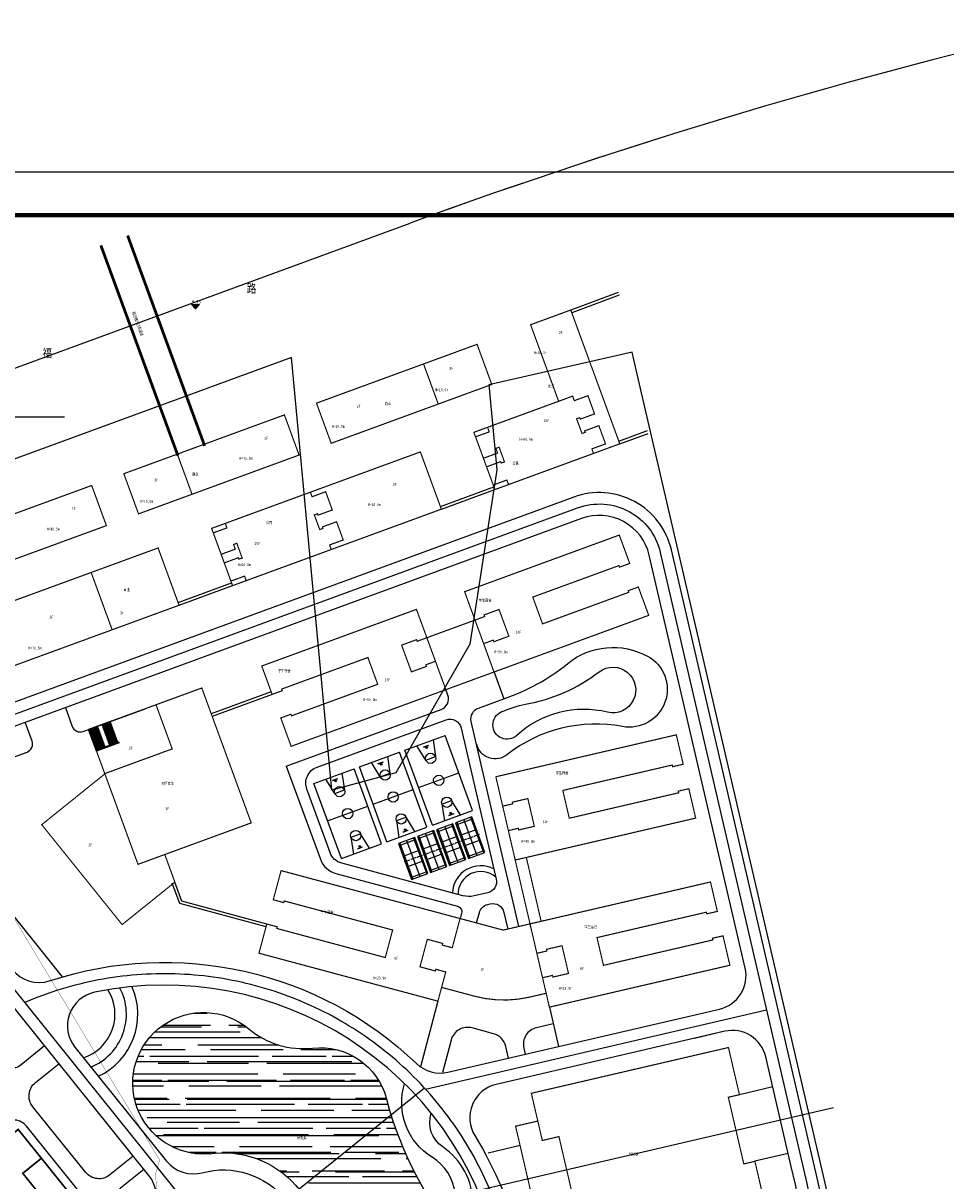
# Model space of a CAD drawing. Extents: x 38389316 to 38392219, y 2477539 to 2480586.
# Tile 42 of 43: x 38390180 to 38390503, y 2480126 to 2480533. Entities that reach past the tile are written whole.
import ezdxf
from ezdxf.enums import TextEntityAlignment as Align

# ---------------------------------------------------------------- set-up
doc = ezdxf.new("R2010")
doc.units = 0
doc.header["$LTSCALE"] = 1000
doc.header["$MEASUREMENT"] = 0
for name, pattern in [('CENTER2', [1.125, 0.75, -0.125, 0.125, -0.125]), ('DASH', [0.35, 0.25, -0.1]), ('DOTE', [2.42, 2, -0.2, 0.02, -0.2]), ('PHANTOM2', [1.25, 0.625, -0.125, 0.125, -0.125, 0.125, -0.125]), ('X2', [10, 8, -2])]:
    doc.linetypes.add(name, pattern=pattern)
doc.layers.get('0').update_dxf_attribs({"linetype": 'CONTINUOUS'})
for name, color, linetype in [('0-lunkuo', 8, 'CONTINUOUS'), ('00-道路', 130, 'CONTINUOUS'), ('DIM_ELEV', 8, 'CONTINUOUS'), ('DIM_SYMB', 3, 'CONTINUOUS'), ('DL_道路标注', 7, 'CONTINUOUS'), ('PUB_TITLE', 4, 'CONTINUOUS'), ('u-road', 4, 'CONTINUOUS'), ('YD_地块界线', 7, 'CONTINUOUS'), ('体育设施', 7, 'CONTINUOUS'), ('建筑轮廓', 2, 'CONTINUOUS'), ('文字', 7, 'CONTINUOUS'), ('用地界线', 8, 'CONTINUOUS'), ('路中线', 7, 'CENTER2'), ('远期建筑', 141, 'CONTINUOUS'), ('道路', 33, 'CONTINUOUS')]:
    doc.layers.add(name, color=color, linetype=linetype)
doc.styles.add('-宋体', font='txt', dxfattribs={"width": 0.8})
doc.styles.get("Standard").update_dxf_attribs({"font": 'GBENOR', "bigfont": 'GBCBIG'})
doc.styles.add('中等线体', font='txt', dxfattribs={"width": 0.8})
doc.styles.add('宋体', font='txt', dxfattribs={"width": 0.8, "height": 8})

# ---------------------------------------------------------------- blocks, each defined once
blk = doc.blocks.new('hyvahavb')
at = {"layer": 'DIM_ELEV'}
blk.add_hatch(color=8, dxfattribs=at).paths.add_polyline_path([(-173.2, -4360.8), (-182.2, -4351.8), (-164.2, -4351.8)])
at = {"layer": 'DIM_ELEV', "color": 8}
for p, q in [((-173.2, -4360.8), (-182.2, -4351.8)), ((-182.2, -4351.8), (-164.2, -4351.8)), ((-173.2, -4360.8), (-164.2, -4351.8))]:
    blk.add_line(p, q, dxfattribs=at)
blk = doc.blocks.new('_J1DYT')
at = {"layer": '0-lunkuo'}
for p, q in [((0, 0), (0, 1500)), ((2800, 1500), (0, 1500)), ((1400, 0), (1400, 1500)), ((2800, 0), (2800, 1500)), ((0, 1050), (580, 930)), ((130, 840), (120, 840)), ((120, 660), (120, 840)), ((130, 660), (130, 840)), ((580, 570), (580, 930)), ((2800, 1050), (2220, 930)), ((2220, 570), (2220, 930)), ((2670, 840), (2680, 840)), ((2670, 660), (2670, 840)), ((2680, 660), (2680, 840)), ((580, 570), (0, 450)), ((130, 660), (120, 660)), ((148, 755), (130, 755)), ((148, 750), (130, 750)), ((148, 745), (130, 745)), ((2220, 570), (2800, 450)), ((2652, 755), (2670, 755)), ((2652, 750), (2670, 750)), ((2652, 745), (2670, 745)), ((2670, 660), (2680, 660)), ((2800, 0), (0, 0))]:
    blk.add_line(p, q, dxfattribs=at)
for centre, radius in [((580, 750), 180), ((1400, 750), 180), ((2220, 750), 180), ((178, 750), 30), ((2622, 750), 30)]:
    blk.add_circle(centre, radius, dxfattribs=at)
at = {"layer": '0-lunkuo', "flags": 9}
for tag in ['XSIZE', 'YSIZE']:
    blk.add_attdef(tag, (0, 0), '', height=0.5, rotation=0, dxfattribs=at)
blk = doc.blocks.new('$plan$00002338')
at = {"layer": '体育设施', "color": 8}
for p, q in [((-6700, 2506), (6700, 2506)), ((-5950, -3134), (-5950, 2966)), ((-1980, -3134), (-1980, 2966)), ((1980, -3134), (1980, 2966)), ((5950, -3134), (5950, 2966)), ((-6700, -84), (6700, -84)), ((-6700, -2674), (6700, -2674))]:
    blk.add_line(p, q, dxfattribs=at)
at = {"layer": '体育设施', "color": 8, "linetype": 'DOTE'}
blk.add_line((0, -3332), (0, 3332), dxfattribs=at)
at = {"layer": '体育设施', "color": 8}
blk.add_lwpolyline([(6700, 2966), (-6700, 2966), (-6700, -3134), (6700, -3134)], close=True, dxfattribs=at)
blk = doc.blocks.new('202210211F')
at = {"layer": '道路'}
h = blk.add_hatch(dxfattribs=at)
h.set_pattern_fill('AR-RROOF', color=8, scale=5, style=0)
h.set_pattern_definition([(0, (38392595.5196, 2482422.002), (13.97, 6.35), [95.25, -12.7, 31.75, -6.35]), (0, (38392603.965, 2482425.177), (-6.35, 8.4455), [19.05, -2.0955, 38.1, -4.7625]), (0, (38392598.6946, 2482427.399), (33.02, 4.2545), [50.8, -8.89, 25.4, -6.35])])
h.paths.add_polyline_path([(38392646.57, 2482228.79, 0.37287), (38392620.58, 2482246.72, -0.20414), (38392598.27, 2482253.45, 1.488823), (38392584.34, 2482209.64, -0.538798), (38392622.13, 2482167.24, 0.30244), (38392632.62, 2482136.31, -0.033219), (38392639.83, 2482130.04), (38392645.03, 2482134.22, -0.503687), (38392648.43, 2482156.4), (38392646.4, 2482165.14), (38392661.01, 2482168.53), (38392662.7, 2482161.28, -0.399035), (38392680.22, 2482152.97), (38392686.54, 2482154.44, 0.096493), (38392672.7, 2482178.78, -0.114638)])
h.paths.add_polyline_path([(38392661.08, 2482119.4, 0.030458), (38392649.71, 2482130.29), (38392643.92, 2482125.63, -0.053253), (38392652.81, 2482112.57, 0.333483), (38392681.72, 2482099.1, 0.440262), (38392692.94, 2482118.11, -0.071467), (38392688.22, 2482148.67), (38392681.43, 2482147.1, 0.049007), (38392684.92, 2482134.12, -0.823694)])
at = {"layer": 'DIM_SYMB', "color": 8, "flags": 128}
blk.add_lwpolyline([(38392473.22, 2482437.7), (38392479.95, 2482468.2), (38392533.58, 2482468.2)], dxfattribs=at)
at = {"layer": 'DL_道路标注', "color": 8, "linetype": 'X2', "const_width": 1, "flags": 128}
for points in [[(38392582.73, 2482458.05), (38392555.71, 2482531.81)], [(38392573.34, 2482454.61), (38392546.32, 2482528.37)]]:
    blk.add_lwpolyline(points, dxfattribs=at)
at = {"layer": 'u-road', "color": 8, "flags": 128}
for points in [[(38392711.41, 2482102.93), (38392784.72, 2482161.96, 0.287875), (38392797.91, 2482200.16), (38392746.5, 2482421.51, 0.450689), (38392712.23, 2482440.04), (38392486.86, 2482357.49, -0.182676), (38392478.37, 2482357.58)], [(38392515.33, 2482274.23, 0.310559), (38392528.35, 2482270.33, -0.277576), (38392657.07, 2482241.29, 0.253104), (38392668.09, 2482238.28), (38392763.38, 2482260.41, 0.414214), (38392772.36, 2482274.81), (38392738.7, 2482419.7, 0.450689), (38392714.98, 2482432.53), (38392478.09, 2482345.76, 0.513482), (38392472.87, 2482326.97), (38392515.33, 2482274.23)], [(38392563.17, 2482202.04), (38392484.88, 2482299.29, 0.414214), (38392468.01, 2482301.11), (38392391.68, 2482239.65, 0.414214), (38392389.85, 2482222.78), (38392473.88, 2482118.4, 0.414214), (38392490.76, 2482116.58), (38392556.93, 2482169.85, 0.206032), (38392561.37, 2482178.24, -0.100647), (38392564.46, 2482188.96, 0.298217), (38392563.17, 2482202.04), (38392563.17, 2482202.04)], [(38392765.19, 2482252.62), (38392685.02, 2482234, 0.51277), (38392677.52, 2482216.01, -0.081294), (38392693.26, 2482177.77, -228.133977)], [(38392788.42, 2482205.65), (38392779.6, 2482243.64, 0.414214), (38392765.19, 2482252.62), (38392754.57, 2482250.15)], [(38392537.23, 2482247.02), (38392569.4, 2482207.06, 0.298217), (38392581.91, 2482203.01, -0.654654), (38392614.09, 2482163.03, 0.298217), (38392615.38, 2482149.95), (38392663.57, 2482090.1, 0.414213), (38392680.44, 2482088.27), (38392695.97, 2482100.77, 0.287875), (38392700.13, 2482112.84), (38392685.47, 2482175.96)], [(38392759.18, 2482185.69), (38392763.67, 2482166.33, 0.552946), (38392773.28, 2482163.02), (38392779.71, 2482168.19, 0.287875), (38392790.12, 2482198.35), (38392788.42, 2482205.65)]]:
    blk.add_lwpolyline(points, format="xyb", dxfattribs=at)
at = {"layer": 'u-road', "color": 8}
for centre, radius, start, end in [((38392568.58, 2482148.81), 120, 13.0747, 101.7547), ((38392546.58, 2482254.55), 12, 101.7547, 218.8365)]:
    blk.add_arc(centre, radius, start, end, dxfattribs=at)
at = {"layer": 'YD_地块界线', "color": 8, "flags": 128}
blk.add_lwpolyline([(38392805.42, 2482177.75), (38392734.49, 2482483.17), (38392732.72, 2482490.91), (38392682.41, 2482479.45), (38392685.28, 2482449.64), (38392675.81, 2482388.46), (38392649.84, 2482343.35), (38392627.39, 2482337.17), (38392613.25, 2482488.99), (38392340.58, 2482389.11, 0.011501), (38392320.46, 2482381.21, 0.499034), (38392301.64, 2482306.84), (38392690.02, 2481824.43)], format="xyb", dxfattribs=at)
blk.add_lwpolyline([(38392805.42, 2482177.75), (38392734.49, 2482483.17), (38392732.72, 2482490.91), (38392682.41, 2482479.45), (38392685.28, 2482449.64), (38392675.81, 2482388.46), (38392649.84, 2482343.35), (38392627.39, 2482337.17), (38392613.25, 2482488.99), (38392340.58, 2482389.11, 0.011501), (38392320.46, 2482381.21, 0.499034), (38392301.64, 2482306.84), (38392690.02, 2481824.43)], format="xyb", dxfattribs=at)
at = {"layer": '建筑轮廓', "color": 8, "const_width": 0.6, "flags": 128}
blk.add_lwpolyline([(38392479.2, 2482118.19), (38392471.04, 2482128.31), (38392477.59, 2482133.58), (38392467.55, 2482146.04), (38392461.01, 2482140.77), (38392445.33, 2482160.25), (38392478.05, 2482186.59), (38392481.09, 2482182.81), (38392487.63, 2482188.08), (38392484.59, 2482191.85), (38392517.31, 2482218.19), (38392525.46, 2482208.07), (38392518.92, 2482202.8), (38392528.95, 2482190.34), (38392535.49, 2482195.6), (38392551.17, 2482176.13), (38392518.45, 2482149.79), (38392515.41, 2482153.57), (38392508.87, 2482148.3), (38392511.91, 2482144.52)], close=True, dxfattribs=at)
blk.add_lwpolyline([(38392535.49, 2482195.6), (38392525.46, 2482208.07)], dxfattribs=at)
at = {"layer": '用地界线', "color": 10, "linetype": 'PHANTOM2', "ltscale": 0.01, "const_width": 0.1, "flags": 128}
blk.add_lwpolyline([(38392305.52, 2482371.21), (38392321.63, 2482381.58), (38392379.24, 2482403.36), (38392436.74, 2482423.75), (38392489.81, 2482335.59), (38392508.89, 2482303.89), (38392565.19, 2482210.37), (38392566.94, 2482207.45), (38392565.45, 2482202.44), (38392566.37, 2482192.8), (38392567.82, 2482183.8), (38392570.38, 2482175.15), (38392574.06, 2482169.9), (38392578.09, 2482167.34), (38392581.45, 2482166.3), (38392584.81, 2482165.26), (38392588.91, 2482164.54), (38392593.23, 2482163.79), (38392608.93, 2482137.7), (38392619.95, 2482119.38), (38392615.44, 2482117.21), (38392560.95, 2482091.01), (38392527.47, 2482074.87), (38392506.25, 2482064.64), (38392501.85, 2482062.52), (38392499.32, 2482061.3), (38392446.8, 2482126.53), (38392433.48, 2482143.08), (38392400.48, 2482184.06), (38392302.84, 2482305.35), (38392301.7, 2482306.77), (38392293.82, 2482320.76), (38392291.13, 2482336.49), (38392291.23, 2482337), (38392292.75, 2482344.76), (38392294.86, 2482355.49), (38392297.13, 2482358.84), (38392299.24, 2482361.95)], close=True, dxfattribs=at)
at = {"layer": '路中线', "color": 8, "ltscale": 50}
blk.add_line((38392367.27, 2482430.83), (38392654.83, 2482536.17), dxfattribs=at)
blk.add_line((38392367.27, 2482430.83), (38392654.83, 2482536.17), dxfattribs=at)
at = {"layer": '路中线', "color": 8, "linetype": 'DASH', "ltscale": 4, "flags": 128}
blk.add_lwpolyline([(38392455.76, 2482341.84), (38392713.6, 2482436.29, -0.450689), (38392742.6, 2482420.61), (38392794.01, 2482199.25, -0.287875), (38392782.22, 2482165.08), (38392569.22, 2481993.6)], format="xyb", dxfattribs=at)
for points in [[(38392400.68, 2482410.26), (38392589.28, 2482176)], [(38392660.22, 2482232.34), (38392779.87, 2482260.13)]]:
    blk.add_lwpolyline(points, dxfattribs=at)
at = {"layer": '路中线', "color": 8, "ltscale": 20, "flags": 128}
for points in [[(38392186.72, 2481851.91), (38392659.82, 2482232.79)], [(38392803.34, 2482225.72), (38392589.28, 2482176)]]:
    blk.add_lwpolyline(points, dxfattribs=at)
at = {"layer": '路中线', "color": 8, "ltscale": 50}
blk.add_arc((38393342.73, 2480658.19), 2000, 103.0756, 110.11781, dxfattribs=at)
at = {"layer": '路中线', "color": 8, "linetype": 'DASH', "ltscale": 4}
blk.add_arc((38392568.58, 2482148.81), 124, 13.0748, 113.3218, dxfattribs=at)
at = {"layer": '远期建筑', "color": 8, "ltscale": 5, "const_width": 0.4, "flags": 128}
for points in [[(38392711.18, 2482505.69), (38392697.09, 2482500.53), (38392706.93, 2482473.67), (38392677.2, 2482462.78), (38392684.56, 2482442.69), (38392728.38, 2482458.74), (38392711.18, 2482505.69)], [(38392687.3, 2482331.61), (38392689.29, 2482323.04)], [(38392696.89, 2482290.31), (38392687.48, 2482288.12), (38392672.34, 2482292.18)], [(38392699.29, 2482279.98), (38392701.28, 2482271.41)], [(38392699.62, 2482221.13), (38392691.82, 2482219.32), (38392707.21, 2482153.08), (38392755.91, 2482164.39), (38392751.39, 2482183.88)]]:
    blk.add_lwpolyline(points, dxfattribs=at)
for points in [[(38392621.97, 2482473.01), (38392678.31, 2482493.65), (38392683.47, 2482479.57), (38392627.13, 2482458.93)], [(38392659.53, 2482486.77), (38392678.31, 2482493.65), (38392683.47, 2482479.57), (38392664.69, 2482472.69)], [(38392711.85, 2482475.48), (38392681.99, 2482464.54), (38392682.57, 2482462.94), (38392677.78, 2482461.19), (38392680.54, 2482453.68), (38392685.51, 2482455.5), (38392684.91, 2482457.14), (38392686.04, 2482457.55), (38392687.93, 2482452.39), (38392686.8, 2482451.98), (38392686.61, 2482452.49), (38392681.64, 2482450.67), (38392683.98, 2482444.29), (38392688.76, 2482446.04), (38392689.35, 2482444.44), (38392719.18, 2482455.37), (38392718.59, 2482456.97), (38392723.38, 2482458.72), (38392721.04, 2482465.1), (38392716.06, 2482463.28), (38392716.25, 2482462.77), (38392715.14, 2482462.36), (38392713.23, 2482467.52), (38392714.36, 2482467.93), (38392714.55, 2482467.41), (38392719.53, 2482469.24), (38392717.22, 2482475.63), (38392712.43, 2482473.88)], [(38392554.37, 2482448.25), (38392610.71, 2482468.89), (38392615.87, 2482454.8), (38392559.53, 2482434.16)], [(38392554.37, 2482448.25), (38392573.15, 2482455.13), (38392578.31, 2482441.04), (38392559.53, 2482434.16)], [(38392658.42, 2482455.9), (38392585.18, 2482429.08), (38392592.54, 2482408.98), (38392665.78, 2482435.81)], [(38392486.76, 2482423.48), (38392543.1, 2482444.12), (38392548.26, 2482430.04), (38392491.92, 2482409.4)], [(38392619.83, 2482441.77), (38392589.97, 2482430.83), (38392590.55, 2482429.24), (38392585.76, 2482427.48), (38392588.51, 2482419.97), (38392593.49, 2482421.79), (38392592.89, 2482423.44), (38392594.02, 2482423.85), (38392595.91, 2482418.68), (38392594.78, 2482418.27), (38392594.59, 2482418.79), (38392589.62, 2482416.96), (38392591.95, 2482410.58), (38392596.74, 2482412.33), (38392597.33, 2482410.74), (38392627.15, 2482421.66), (38392626.57, 2482423.26), (38392631.36, 2482425.01), (38392629.02, 2482431.4), (38392624.04, 2482429.58), (38392624.23, 2482429.06), (38392623.11, 2482428.65), (38392621.21, 2482433.81), (38392622.34, 2482434.22), (38392622.53, 2482433.71), (38392627.51, 2482435.53), (38392625.2, 2482441.93), (38392620.41, 2482440.17)], [(38392728.21, 2482426.73), (38392731.86, 2482416.78), (38392728.29, 2482415.47), (38392728.09, 2482416.03), (38392697.85, 2482404.96), (38392701.29, 2482395.57), (38392731.53, 2482406.64), (38392731.32, 2482407.21), (38392734.89, 2482408.51), (38392738.53, 2482398.56), (38392684.26, 2482378.68), (38392680.61, 2482388.63), (38392683.99, 2482389.87), (38392684.2, 2482389.31), (38392689.46, 2482391.24), (38392686.02, 2482400.63), (38392680.76, 2482398.7), (38392680.97, 2482398.14), (38392677.59, 2482396.9), (38392673.94, 2482406.85)], [(38392566.4, 2482422.2), (38392487.52, 2482393.31), (38392494.88, 2482373.21), (38392573.76, 2482402.1)], [(38392542.92, 2482413.6), (38392566.4, 2482422.2), (38392573.76, 2482402.1), (38392550.28, 2482393.5)], [(38392602.77, 2482380.78), (38392606.41, 2482370.83), (38392609.98, 2482372.13), (38392609.77, 2482372.7), (38392640.01, 2482383.77), (38392643.45, 2482374.38), (38392613.21, 2482363.31), (38392613.01, 2482363.87), (38392609.44, 2482362.56), (38392613.08, 2482352.61), (38392667.36, 2482372.49), (38392663.71, 2482382.44), (38392660.33, 2482381.2), (38392660.54, 2482380.64), (38392655.28, 2482378.72), (38392651.84, 2482388.11), (38392657.1, 2482390.03), (38392657.31, 2482389.47), (38392660.69, 2482390.71), (38392657.04, 2482400.66)], [(38392684.26, 2482378.68), (38392667.36, 2482372.49), (38392660.69, 2482390.71), (38392677.59, 2482396.9)], [(38392581.73, 2482373.07), (38392542.01, 2482358.52), (38392547.72, 2482342.94), (38392525.57, 2482325.11), (38392553.79, 2482290.06), (38392572.29, 2482304.95), (38392568.74, 2482314.64), (38392599.07, 2482325.75)], [(38392559.35, 2482311.2), (38392599.07, 2482325.75), (38392581.73, 2482373.07), (38392565.67, 2482367.19), (38392571.35, 2482351.7), (38392547.69, 2482343.03)], [(38392748.22, 2482356.64), (38392750.62, 2482346.31), (38392746.92, 2482345.45), (38392746.78, 2482346.04), (38392708.4, 2482337.13), (38392710.66, 2482327.38), (38392749.04, 2482336.3), (38392748.91, 2482336.88), (38392752.61, 2482337.74), (38392755.01, 2482327.42), (38392691.69, 2482312.71), (38392689.29, 2482323.04), (38392692.8, 2482323.85), (38392692.94, 2482323.27), (38392698.39, 2482324.53), (38392696.13, 2482334.27), (38392690.67, 2482333.01), (38392690.81, 2482332.42), (38392687.3, 2482331.61), (38392684.9, 2482341.93)], [(38392700.79, 2482291.21), (38392695.59, 2482313.62), (38392691.69, 2482312.71), (38392696.89, 2482290.31)], [(38392609.55, 2482309), (38392606.81, 2482298.76), (38392610.48, 2482297.78), (38392610.64, 2482298.36), (38392648.69, 2482288.16), (38392646.11, 2482278.5), (38392608.05, 2482288.7), (38392608.2, 2482289.28), (38392604.53, 2482290.26), (38392601.79, 2482280.02), (38392664.57, 2482263.2), (38392667.32, 2482273.44), (38392663.84, 2482274.37), (38392663.69, 2482273.79), (38392658.28, 2482275.24), (38392660.86, 2482284.9), (38392666.27, 2482283.45), (38392666.12, 2482282.87), (38392669.6, 2482281.94), (38392672.34, 2482292.18)], [(38392760.21, 2482305.01), (38392762.61, 2482294.69), (38392758.91, 2482293.83), (38392758.77, 2482294.41), (38392720.39, 2482285.5), (38392722.65, 2482275.76), (38392761.03, 2482284.67), (38392760.9, 2482285.26), (38392764.6, 2482286.12), (38392767, 2482275.79), (38392703.68, 2482261.09), (38392701.28, 2482271.41), (38392704.79, 2482272.23), (38392704.93, 2482271.64), (38392710.38, 2482272.91), (38392708.12, 2482282.65), (38392702.66, 2482281.38), (38392702.8, 2482280.8), (38392699.29, 2482279.98), (38392696.89, 2482290.31)], [(38392710.48, 2482174.37), (38392706.63, 2482190.93), (38392712.47, 2482192.29), (38392707.04, 2482215.67), (38392701.2, 2482214.31), (38392697.35, 2482230.87), (38392766.51, 2482246.93), (38392770.36, 2482230.37), (38392766.46, 2482229.47), (38392771.89, 2482206.09), (38392775.79, 2482207), (38392779.63, 2482190.44)]]:
    blk.add_lwpolyline(points, close=True, dxfattribs=at)
blk.add_lwpolyline([(38392665.87, 2482268.03), (38392677.38, 2482264.94, 0.123119), (38392696.78, 2482264.62), (38392702.55, 2482265.96)], format="xyb", dxfattribs=at)
at = {"layer": '道路', "color": 8}
for p, q in [((38392549.9, 2482361.41), (38392542.01, 2482358.52)), ((38392549.48, 2482352.95), (38392546.8, 2482360.28)), ((38392549.76, 2482353.06), (38392547.08, 2482360.38)), ((38392550.05, 2482353.16), (38392547.36, 2482360.49)), ((38392550.33, 2482353.26), (38392547.65, 2482360.59)), ((38392550.61, 2482353.37), (38392547.93, 2482360.69)), ((38392550.89, 2482353.47), (38392548.21, 2482360.79)), ((38392551.17, 2482353.57), (38392548.49, 2482360.9)), ((38392551.46, 2482353.68), (38392548.77, 2482361)), ((38392551.74, 2482353.78), (38392549.05, 2482361.1)), ((38392552.02, 2482353.88), (38392549.34, 2482361.21)), ((38392552.3, 2482353.99), (38392549.62, 2482361.31)), ((38392544.8, 2482350.92), (38392542.01, 2482358.52)), ((38392544.98, 2482351.3), (38392542.29, 2482358.63)), ((38392545.26, 2482351.41), (38392542.57, 2482358.73)), ((38392545.54, 2482351.51), (38392542.86, 2482358.83)), ((38392545.82, 2482351.61), (38392543.14, 2482358.94)), ((38392546.1, 2482351.72), (38392543.42, 2482359.04)), ((38392546.38, 2482351.82), (38392543.7, 2482359.14)), ((38392546.67, 2482351.92), (38392543.98, 2482359.25)), ((38392546.95, 2482352.03), (38392544.27, 2482359.35)), ((38392547.23, 2482352.13), (38392544.55, 2482359.45)), ((38392547.51, 2482352.23), (38392544.83, 2482359.56)), ((38392547.79, 2482352.34), (38392545.11, 2482359.66)), ((38392552.58, 2482354.09), (38392544.69, 2482351.2)), ((38392552.69, 2482353.81), (38392544.8, 2482350.92)), ((38392552.58, 2482354.09), (38392552.69, 2482353.81))]:
    blk.add_line(p, q, dxfattribs=at)
at = {"layer": '道路', "color": 8, "flags": 128}
for points in [[(38392727.84, 2482511.79), (38392711.18, 2482505.69)], [(38392728.18, 2482510.85), (38392711.52, 2482504.75)], [(38392728.03, 2482459.68), (38392738.15, 2482463.38)], [(38392728.38, 2482458.74), (38392738.38, 2482462.4)], [(38392665.44, 2482436.75), (38392684.22, 2482443.63)], [(38392665.78, 2482435.81), (38392684.56, 2482442.69)], [(38392573.42, 2482403.04), (38392592.2, 2482409.92)], [(38392573.76, 2482402.1), (38392592.54, 2482408.98)], [(38392684.26, 2482378.68), (38392687.7, 2482369.29)], [(38392606.07, 2482371.76), (38392585.03, 2482364.06)], [(38392606.41, 2482370.83), (38392585.38, 2482363.12)], [(38392604.27, 2482289.29), (38392573.98, 2482297.41), (38392571.35, 2482304.61)], [(38392604.53, 2482290.26), (38392574.74, 2482298.24), (38392572.29, 2482304.95)], [(38392664.57, 2482263.2), (38392658.41, 2482240.19)], [(38392703.68, 2482261.09), (38392706.89, 2482247.29)], [(38392782.05, 2482233.09), (38392770.36, 2482230.37)], [(38392693.41, 2482212.5), (38392682.23, 2482209.91)], [(38392787.48, 2482209.71), (38392775.79, 2482207)]]:
    blk.add_lwpolyline(points, dxfattribs=at)
for points in [[(38392687.7, 2482369.29, 0.089731), (38392710.12, 2482381.67, -0.304812), (38392738.11, 2482384.24, -0.854101), (38392729.29, 2482359.55, 0.2163), (38392688.8, 2482349.64, -0.540677), (38392678.18, 2482353.21, -0.103074)], [(38392695.35, 2482367.38, 0.119832), (38392721.11, 2482378.73, -1.5886), (38392724.06, 2482364.58, 0.250819), (38392692.23, 2482356.43, -1.172316), (38392686.79, 2482364.66, -0.05904), (38392695.35, 2482367.38, -0.84824)], [(38392611.39, 2482345.6), (38392665.67, 2482365.48, 0.414214), (38392668.05, 2482370.61), (38392667.36, 2482372.49)], [(38392693, 2482289.4), (38392676.28, 2482361.37, -0.378656), (38392678.8, 2482366.03), (38392687.7, 2482369.29)], [(38392533.88, 2482366.19), (38392536.28, 2482359.62, 0.414214), (38392540.13, 2482357.84), (38392561.87, 2482365.8)], [(38392496.32, 2482352.44), (38392498.73, 2482345.86, 0.414214), (38392502.57, 2482344.08), (38392520.41, 2482350.61, 0.414214), (38392522.2, 2482354.46), (38392519.79, 2482361.04)], [(38392667.45, 2482361.88), (38392667.45, 2482361.88, -0.450689), (38392672.72, 2482359.03), (38392685.03, 2482306.03, -0.414214), (38392682.04, 2482301.23), (38392677.25, 2482300.12, -0.123119), (38392673.37, 2482300.18), (38392630.83, 2482311.58, -0.244154), (38392626.75, 2482315.31), (38392618.59, 2482337.59, -0.414214), (38392622.16, 2482345.29), (38392667.45, 2482361.88)], [(38392611.39, 2482345.6), (38392623.35, 2482312.96, 0.244154), (38392628.79, 2482307.99), (38392671.44, 2482296.56, -0.414214), (38392672.86, 2482294.11), (38392672.34, 2482292.18)], [(38392493.31, 2482301.58), (38392500.32, 2482307.22, -0.414214), (38392504.54, 2482306.77), (38392532.77, 2482271.7)], [(38392678.13, 2482290.62), (38392679.11, 2482294.27, -0.276969), (38392682.07, 2482297.13), (38392682.94, 2482297.33, -0.414214), (38392687.74, 2482294.34), (38392689.1, 2482288.5)], [(38392526.59, 2482247.49), (38392518.33, 2482240.84, -0.414214), (38392509.89, 2482241.75), (38392491.33, 2482264.81, -0.414214), (38392492.24, 2482273.24), (38392500.5, 2482279.89)], [(38392584.34, 2482209.64, -1.488823), (38392598.27, 2482253.45, 0.20414), (38392620.58, 2482246.72, -0.37287), (38392646.57, 2482228.79, 0.114638), (38392672.7, 2482178.78, -0.096493), (38392686.54, 2482154.44, -0.096493)], [(38392705.04, 2482255.24), (38392699.19, 2482253.88, 0.414214), (38392694.71, 2482246.68), (38392695.2, 2482244.57)], [(38392689.35, 2482243.22), (38392688.4, 2482247.31, 0.276969), (38392684.11, 2482251.75), (38392676.54, 2482253.78, 0.414214), (38392669.2, 2482249.54), (38392666.14, 2482238.12)], [(38392557.67, 2482208.83), (38392549.43, 2482202.21, -0.414214), (38392541, 2482203.12), (38392522.44, 2482226.17, -0.414214), (38392523.35, 2482234.61), (38392531.6, 2482241.26)], [(38392688.36, 2482163.5, -0.201847), (38392670.58, 2482195.77, 0.233652), (38392662.56, 2482208.45, -0.344886), (38392652.88, 2482234.21, -0.044085)], [(38392685.47, 2482175.96, -0.257704), (38392676.8, 2482192.05, 0.252271), (38392666.28, 2482212.05, -0.334611), (38392662.2, 2482223.88, -0.334611)], [(38392540.09, 2482194.68), (38392520.27, 2482219.29, 0.414214), (38392511.83, 2482220.21), (38392461.83, 2482179.95)], [(38392584.34, 2482209.64, -0.538918), (38392622.13, 2482167.23, -0.538918)], [(38392561.45, 2482204.18), (38392553.2, 2482197.53, 0.414214), (38392552.29, 2482189.1), (38392561.33, 2482177.86)]]:
    blk.add_lwpolyline(points, format="xyb", dxfattribs=at)
at = {"layer": '道路', "color": 8}
for centre, radius, start, end in [((38392679.64, 2482300.67), 10, 62.8419, 177.1148), ((38392679.64, 2482300.67), 8, 49.2345, 180.2089), ((38392535.28, 2482258.6), 16, 287.8233, 32.4097), ((38392535.28, 2482258.6), 20, 292.166, 27.4122), ((38392535.28, 2482258.6), 24, 295.0057, 23.7919)]:
    blk.add_arc(centre, radius, start, end, dxfattribs=at)
at = {"layer": '0-lunkuo', "color": 8}
for name, p, xscale, yscale, zscale, rotation in [('_J1DYT', (38392652.99, 2482351.25), 0.009999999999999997, 0.009999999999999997, 0.009999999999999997, 290.1178057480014), ('_J1DYT', (38392637.02, 2482345.41), 0.009999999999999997, 0.009999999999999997, 0.009999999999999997, 290.1178057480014), ('_J1DYT', (38392621.06, 2482339.56), 0.009999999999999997, 0.009999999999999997, 0.009999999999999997, 290.1178057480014), ('$plan$00002338', (38392676, 2482320.6), 0.0009999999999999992, 0.0009999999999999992, 0.0009999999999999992, 290.1178057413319), ('$plan$00002338', (38392669.33, 2482318.15), 0.0009999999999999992, 0.0009999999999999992, 0.0009999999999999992, 290.1178057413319), ('$plan$00002338', (38392655.98, 2482313.26), 0.0009999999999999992, 0.0009999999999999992, 0.0009999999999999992, 290.1178057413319), ('$plan$00002338', (38392662.65, 2482315.71), 0.0009999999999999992, 0.0009999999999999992, 0.0009999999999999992, 290.1178057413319)]:
    blk.add_blockref(name, p, dxfattribs=dict(at, xscale=xscale, yscale=yscale, zscale=zscale, rotation=rotation))
at = {"layer": 'DIM_ELEV', "color": 8, "xscale": 0.16, "yscale": 0.16, "zscale": 0.16}
blk.add_blockref('hyvahavb', (38392607.25, 2483203.89), dxfattribs=at)
at = {"layer": '00-道路', "color": 8, "linetype": 'Continuous', "ltscale": 2.5, "style": '宋体', "width": 0.8}
for s, p in [('路', (38392597.51, 2482511.74, 14.79)), ('福', (38392525.86, 2482489.07, -2.25))]:
    blk.add_text(s, height=3, rotation=360, dxfattribs=at).set_placement(p)
at = {"layer": 'DIM_ELEV', "color": 8, "style": '-宋体', "width": 0.8}
blk.add_text('9.23', height=1.2, dxfattribs=at).set_placement((38392578.26, 2482507.99))
at = {"layer": 'DIM_SYMB', "color": 8, "style": '宋体', "width": 0.8}
blk.add_text('规划慢行过街通道', height=1, rotation=290.1127, dxfattribs=at).set_placement((38392558.8, 2482500.72, 4.29), align=Align.CENTER)
at = {"layer": '文字', "color": 8, "style": '中等线体', "width": 0.8}
for s, p in [('2F', (38392707.02, 2482497.33)), ('H=10.5m', (38392698.24, 2482490.22)), ('3F', (38392668.64, 2482484.75)), ('H=15.0m', (38392663.62, 2482477.21)), ('商业', (38392703.17, 2482478.53)), ('2F', (38392636.09, 2482471.44)), ('商业', (38392645.93, 2482472.38)), ('15F', (38392701.62, 2482466.38)), ('H=10.5m', (38392627.31, 2482464.33)), ('2F', (38392603.68, 2482460.24)), ('H=60.0m', (38392693.23, 2482459.88)), ('H=10.5m', (38392594.9, 2482453.13)), ('公寓', (38392690.69, 2482451.42)), ('3F', (38392565.12, 2482445.57)), ('商业', (38392578.33, 2482447.62)), ('2F', (38392648.77, 2482444.04)), ('H=15.0m', (38392560.1, 2482438.04)), ('H=10.5m', (38392639.99, 2482436.93)), ('2F', (38392536.08, 2482435.47)), ('H=10.5m', (38392527.29, 2482428.36)), ('公寓', (38392604.22, 2482430.62)), ('15F', (38392600.21, 2482423.28)), ('H=60.0m', (38392594.34, 2482415.84)), ('商业', (38392554.32, 2482407.06)), ('学生宿舍', (38392678.92, 2482403.31)), ('2F', (38392528.27, 2482397.45)), ('3F', (38392553.07, 2482398.91)), ('14F', (38392691.79, 2482392.17)), ('H=10.5m', (38392520.87, 2482386.59)), ('H=50.0m', (38392684.37, 2482385.24)), ('学生宿舍', (38392608.44, 2482378.59)), ('14F', (38392645.83, 2482375.44)), ('H=50.0m', (38392638.41, 2482368.52)), ('学生宿舍', (38392705.88, 2482342.76)), ('11F', (38392701.32, 2482325.69)), ('H=40.0m', (38392693.9, 2482318.77)), ('学生宿舍', (38392623.46, 2482293.91)), ('学生宿舍', (38392716.01, 2482288.8)), ('6F', (38392649.27, 2482277.76)), ('1F', (38392679.45, 2482273.85)), ('6F', (38392714.44, 2482274.14)), ('H=23.9m', (38392641.86, 2482270.84)), ('H=23.9m', (38392707.02, 2482267.22)), ('景观湖', (38392615.16, 2482214.74)), ('科技馆', (38392731.56, 2482209.02))]:
    blk.add_text(s, height=1, rotation=360, dxfattribs=at).set_placement(p)
for s, p in [('2F', (38392556.12, 2482351.49)), ('东区食堂', (38392567.51, 2482339.06)), ('3F', (38392568.97, 2482330.21)), ('2F', (38392541.93, 2482317.49))]:
    blk.add_text(s, height=1, dxfattribs=at).set_placement(p)

msp = doc.modelspace()

# ---------------------------------------------------------------- linework, layer by layer
at = {"layer": 'PUB_TITLE'}
msp.add_lwpolyline([(38389315.97, 2479218.81), (38391099.47, 2479218.81), (38391099.47, 2480480.31), (38389315.97, 2480480.31)], close=True, dxfattribs=at)
at = {"layer": 'PUB_TITLE', "const_width": 1.5}
msp.add_lwpolyline([(38389353.47, 2479233.81), (38391084.47, 2479233.81), (38391084.47, 2480465.31), (38389353.47, 2480465.31)], close=True, dxfattribs=at)
at = {"layer": '路中线', "color": 8, "ltscale": 50}
msp.add_arc((38391003.3, 2478584.49), 2000, 103.0756, 110.11781, dxfattribs=at)

# ---------------------------------------------------------------- block references
msp.add_blockref('202210211F', (-2339.44, -2073.7))

doc.saveas('drawing.dxf')
